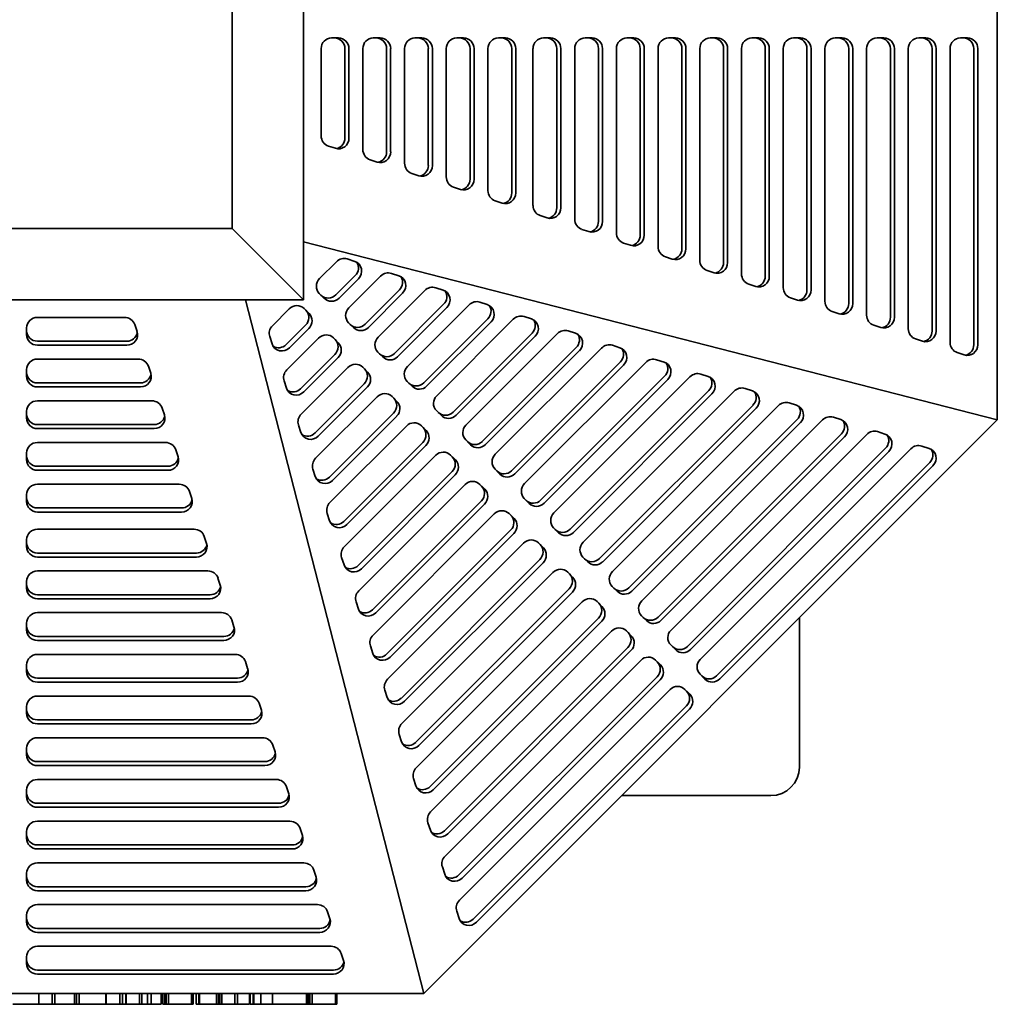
# Model space of a CAD drawing. Header units: millimetres. Extents: x 146 to 694, y 21 to 573.
# Tile 2 of 4: x 420 to 694, y 21 to 297. Entities that reach past the tile are written whole.
import ezdxf

# ---------------------------------------------------------------- set-up
doc = ezdxf.new("R2010")
doc.units = ezdxf.units.MM
doc.header["$LTSCALE"] = 2
doc.layers.add('Krawędzie widoczne(ISO)', color=7, linetype='Continuous', lineweight=35, true_color=0x262659)

msp = doc.modelspace()

# ---------------------------------------------------------------- linework, layer by layer
at = {"layer": 'Krawędzie widoczne(ISO)'}
for p, q in [((694.5, 412.21), (694.5, 184.8)), ((500, 218.51), (500, 378.51)), ((480, 358.51), (480, 238.51)), ((507.87, 291.89), (509.82, 291.89)), ((519.56, 291.89), (521.51, 291.89)), ((531.25, 291.89), (533.2, 291.89)), ((542.94, 291.89), (544.89, 291.89)), ((554.63, 291.89), (556.58, 291.89)), ((567.26, 291.89), (569.21, 291.89)), ((578.95, 291.89), (580.9, 291.89)), ((590.64, 291.89), (592.59, 291.89)), ((602.33, 291.89), (604.28, 291.89)), ((614.02, 291.89), (615.97, 291.89)), ((625.71, 291.89), (627.66, 291.89)), ((637.4, 291.89), (639.35, 291.89)), ((649.09, 291.89), (651.04, 291.89)), ((660.78, 291.89), (662.73, 291.89)), ((672.47, 291.89), (674.42, 291.89)), ((684.16, 291.89), (686.11, 291.89)), ((504.95, 264.45), (504.95, 288.89)), ((511.61, 288.89), (511.61, 263.81)), ((512.74, 288.89), (512.74, 263.81)), ((516.64, 260.61), (516.64, 288.89)), ((523.3, 288.89), (523.3, 259.97)), ((524.43, 288.89), (524.43, 259.97)), ((528.33, 256.77), (528.33, 288.89)), ((534.99, 288.89), (534.99, 256.13)), ((536.12, 288.89), (536.12, 256.13)), ((540.02, 252.93), (540.02, 288.89)), ((546.68, 288.89), (546.68, 252.29)), ((547.81, 288.89), (547.81, 252.29)), ((551.71, 249.09), (551.71, 288.89)), ((558.37, 288.89), (558.37, 248.45)), ((559.5, 288.89), (559.5, 248.45)), ((564.33, 244.94), (564.33, 288.89)), ((571, 288.89), (571, 244.3)), ((572.13, 288.89), (572.13, 244.3)), ((576.03, 241.1), (576.03, 288.89)), ((582.69, 288.89), (582.69, 240.46)), ((583.82, 288.89), (583.82, 240.46)), ((587.72, 237.26), (587.72, 288.89)), ((594.38, 288.89), (594.38, 236.62)), ((595.51, 288.89), (595.51, 236.62)), ((599.41, 233.42), (599.41, 288.89)), ((606.07, 288.89), (606.07, 232.78)), ((607.2, 288.89), (607.2, 232.78)), ((611.1, 229.58), (611.1, 288.89)), ((617.76, 288.89), (617.76, 228.94)), ((618.89, 288.89), (618.89, 228.94)), ((622.79, 225.74), (622.79, 288.89)), ((629.45, 288.89), (629.45, 225.1)), ((630.58, 288.89), (630.58, 225.1)), ((634.48, 221.9), (634.48, 288.89)), ((641.14, 288.89), (641.14, 221.26)), ((642.27, 288.89), (642.27, 221.26)), ((646.17, 218.06), (646.17, 288.89)), ((652.83, 288.89), (652.83, 217.42)), ((653.96, 288.89), (653.96, 217.42)), ((657.86, 214.22), (657.86, 288.89)), ((664.52, 288.89), (664.52, 213.58)), ((665.65, 288.89), (665.65, 213.58)), ((669.55, 210.38), (669.55, 288.89)), ((676.21, 288.89), (676.21, 209.74)), ((677.34, 288.89), (677.34, 209.74)), ((681.24, 206.54), (681.24, 288.89)), ((687.91, 288.89), (687.91, 205.9)), ((689.03, 288.89), (689.03, 205.9)), ((508.93, 260.95), (506.98, 261.59)), ((520.62, 257.11), (518.67, 257.75)), ((532.31, 253.27), (530.36, 253.91)), ((544, 249.43), (542.05, 250.07)), ((555.69, 245.59), (553.74, 246.23)), ((568.32, 241.44), (566.37, 242.08)), ((480, 238.51), (360, 238.51)), ((500, 218.51), (480, 238.51)), ((580.01, 237.6), (578.06, 238.24)), ((500, 234.74), (694.5, 184.8)), ((591.7, 233.76), (589.75, 234.4)), ((504.49, 224.44), (509.23, 229.17)), ((512.28, 229.93), (514.34, 229.26)), ((603.39, 229.92), (601.44, 230.56)), ((615.08, 226.08), (613.13, 226.72)), ((514.51, 225.29), (509.08, 219.86)), ((515.4, 224.39), (509.97, 218.96)), ((512.71, 216.23), (521.62, 225.14)), ((524.67, 225.9), (526.73, 225.22)), ((526.9, 221.25), (517.29, 211.64)), ((520.92, 208.02), (534.01, 221.11)), ((537.06, 221.86), (539.12, 221.19)), ((626.77, 222.24), (624.82, 222.88)), ((340.32, 218.51), (500, 218.51)), ((533.7, 24.01), (483.77, 218.51)), ((505.79, 218.89), (504.43, 220.26)), ((527.79, 220.36), (518.18, 210.75)), ((638.46, 218.4), (636.51, 219.04)), ((491.28, 211.22), (496.01, 215.95)), ((500.18, 216.02), (501.55, 214.65)), ((539.28, 217.22), (525.5, 203.43)), ((540.18, 216.33), (526.39, 202.54)), ((529.13, 199.8), (546.4, 217.07)), ((549.44, 217.83), (551.51, 217.16)), ((425.38, 213.56), (449.82, 213.56)), ((551.67, 213.19), (533.71, 195.22)), ((537.34, 191.59), (558.78, 213.04)), ((561.83, 213.8), (563.9, 213.12)), ((650.15, 214.56), (648.2, 215.2)), ((422.38, 208.69), (422.38, 210.63)), ((452.68, 211.53), (453.32, 209.58)), ((500.59, 211.37), (495.16, 205.94)), ((501.48, 210.48), (496.05, 205.05)), ((514.01, 210.68), (512.64, 212.05)), ((552.57, 212.29), (534.6, 194.33)), ((574.22, 209.76), (576.29, 209.09)), ((661.84, 210.72), (659.89, 211.36)), ((491.19, 206.1), (490.52, 208.17)), ((495.31, 198.83), (504.22, 207.74)), ((508.39, 207.81), (509.76, 206.44)), ((564.06, 209.15), (541.92, 187.01)), ((564.95, 208.26), (542.81, 186.12)), ((545.55, 183.38), (571.17, 209.01)), ((673.53, 206.88), (671.58, 207.52)), ((450.46, 206.89), (425.38, 206.89)), ((450.46, 205.76), (425.38, 205.76)), ((576.45, 205.12), (550.13, 178.8)), ((553.76, 175.17), (583.56, 204.97)), ((586.61, 205.73), (588.67, 205.06)), ((425.38, 201.87), (453.66, 201.87)), ((508.8, 203.16), (499.19, 193.55)), ((509.69, 202.27), (500.09, 192.66)), ((522.22, 202.47), (520.85, 203.84)), ((577.34, 204.23), (551.02, 177.91)), ((599, 201.7), (601.06, 201.02)), ((685.22, 203.04), (683.27, 203.68)), ((422.38, 197), (422.38, 198.94)), ((456.52, 199.84), (457.16, 197.89)), ((499.34, 186.44), (512.43, 199.53)), ((516.61, 199.6), (517.97, 198.23)), ((588.84, 201.09), (558.34, 170.59)), ((589.73, 200.19), (559.23, 169.7)), ((561.97, 166.96), (595.95, 200.94)), ((601.23, 197.05), (566.55, 162.38)), ((602.12, 196.16), (567.45, 161.49)), ((570.18, 158.75), (608.34, 196.91)), ((611.39, 197.66), (613.45, 196.99)), ((454.3, 195.2), (425.38, 195.2)), ((454.3, 194.07), (425.38, 194.07)), ((495.22, 193.72), (494.55, 195.78)), ((517.01, 194.95), (503.23, 181.16)), ((517.91, 194.06), (504.12, 180.27)), ((530.43, 194.26), (529.06, 195.63)), ((623.78, 193.63), (625.84, 192.96)), ((503.38, 174.05), (520.64, 191.32)), ((524.82, 191.39), (526.19, 190.02)), ((613.62, 193.02), (574.76, 154.17)), ((614.51, 192.13), (575.66, 153.28)), ((578.39, 150.54), (620.73, 192.87)), ((425.38, 190.18), (457.5, 190.18)), ((460.36, 188.14), (461, 186.2)), ((626.01, 188.99), (582.98, 145.96)), ((626.9, 188.09), (583.87, 145.07)), ((586.6, 142.33), (633.12, 188.84)), ((636.16, 189.6), (638.23, 188.92)), ((422.38, 185.31), (422.38, 187.25)), ((525.22, 186.74), (507.26, 168.77)), ((526.12, 185.85), (508.15, 167.88)), ((538.64, 186.05), (537.27, 187.42)), ((638.39, 184.95), (591.19, 137.75)), ((648.55, 185.56), (650.62, 184.89)), ((458.14, 183.51), (425.38, 183.51)), ((458.14, 182.38), (425.38, 182.38)), ((499.26, 181.33), (498.58, 183.39)), ((507.41, 161.66), (528.85, 183.11)), ((533.03, 183.18), (534.4, 181.81)), ((694.5, 184.8), (533.7, 24.01)), ((639.29, 184.06), (592.08, 136.85)), ((594.82, 134.12), (645.5, 184.81)), ((650.78, 180.92), (599.4, 129.53)), ((651.67, 180.03), (600.29, 128.64)), ((603.03, 125.91), (657.89, 180.77)), ((660.94, 181.53), (663.01, 180.86)), ((425.38, 178.49), (461.34, 178.49)), ((533.44, 178.53), (511.29, 156.38)), ((534.33, 177.63), (512.19, 155.49)), ((546.85, 177.84), (545.48, 179.21)), ((663.17, 176.89), (607.61, 121.32)), ((611.24, 117.7), (670.28, 176.74)), ((673.33, 177.5), (675.4, 176.82)), ((422.38, 173.61), (422.38, 175.56)), ((464.2, 176.45), (464.84, 174.51)), ((511.44, 149.27), (537.06, 174.9)), ((541.24, 174.97), (542.61, 173.6)), ((664.06, 176), (608.5, 120.43)), ((461.98, 171.82), (425.38, 171.82)), ((675.56, 172.85), (615.82, 113.11)), ((676.45, 171.96), (616.71, 112.22)), ((461.98, 170.69), (425.38, 170.69)), ((503.29, 168.94), (502.62, 171)), ((541.65, 170.32), (515.33, 144)), ((542.54, 169.42), (516.22, 143.1)), ((555.06, 169.63), (553.69, 171)), ((425.38, 166.8), (465.18, 166.8)), ((515.48, 136.89), (545.28, 166.69)), ((549.45, 166.76), (550.82, 165.39)), ((422.38, 161.92), (422.38, 163.87)), ((468.04, 164.76), (468.68, 162.82)), ((465.82, 160.13), (425.38, 160.13)), ((549.86, 162.1), (519.36, 131.61)), ((550.75, 161.21), (520.25, 130.72)), ((563.27, 161.42), (561.9, 162.79)), ((465.82, 159), (425.38, 159)), ((507.32, 156.55), (506.65, 158.61)), ((519.51, 124.5), (553.49, 158.48)), ((557.66, 158.54), (559.03, 157.18)), ((571.48, 153.21), (570.11, 154.58)), ((425.38, 154.17), (469.33, 154.17)), ((472.18, 152.14), (472.82, 150.19)), ((558.07, 153.89), (523.39, 119.22)), ((558.96, 153), (524.29, 118.33)), ((422.38, 149.3), (422.38, 151.25)), ((523.54, 112.11), (561.7, 150.26)), ((565.87, 150.33), (567.24, 148.96)), ((469.97, 147.5), (425.38, 147.5)), ((469.97, 146.38), (425.38, 146.38)), ((579.69, 145), (578.33, 146.36)), ((511.36, 144.16), (510.68, 146.23)), ((566.28, 145.68), (527.43, 106.83)), ((567.17, 144.79), (528.32, 105.94)), ((425.38, 142.48), (473.17, 142.48)), ((527.57, 99.72), (569.91, 142.05)), ((574.08, 142.12), (575.45, 140.75)), ((422.38, 137.61), (422.38, 139.56)), ((476.02, 140.45), (476.66, 138.5)), ((587.9, 136.79), (586.54, 138.15)), ((473.81, 135.81), (425.38, 135.81)), ((574.49, 137.47), (531.46, 94.44)), ((575.38, 136.58), (532.35, 93.55)), ((473.81, 134.69), (425.38, 134.69)), ((515.39, 131.77), (514.72, 133.84)), ((531.61, 87.33), (578.12, 133.84)), ((582.29, 133.91), (583.66, 132.54)), ((425.38, 130.79), (477.01, 130.79)), ((596.12, 128.57), (594.75, 129.94)), ((422.38, 125.92), (422.38, 127.87)), ((479.86, 128.76), (480.5, 126.81)), ((582.7, 129.26), (535.49, 82.05)), ((583.59, 128.37), (536.39, 81.16)), ((639, 87.51), (639, 129.3)), ((535.64, 74.94), (586.33, 125.63)), ((590.5, 125.7), (591.87, 124.33)), ((477.65, 124.12), (425.38, 124.12)), ((477.65, 123), (425.38, 123)), ((519.42, 119.38), (518.75, 121.45)), ((604.33, 120.36), (602.96, 121.73)), ((425.38, 119.1), (480.85, 119.1)), ((590.91, 121.05), (539.53, 69.66)), ((591.8, 120.16), (540.42, 68.77)), ((422.38, 114.23), (422.38, 116.18)), ((483.7, 117.07), (484.34, 115.12)), ((539.67, 62.55), (594.54, 117.42)), ((598.72, 117.49), (600.08, 116.12)), ((612.54, 112.15), (611.17, 113.52)), ((481.49, 112.43), (425.38, 112.43)), ((481.49, 111.31), (425.38, 111.31)), ((599.12, 112.84), (543.56, 57.28)), ((600.02, 111.95), (544.45, 56.38)), ((523.46, 106.99), (522.78, 109.06)), ((543.71, 50.17), (602.75, 109.21)), ((606.93, 109.28), (608.29, 107.91)), ((425.38, 107.41), (484.69, 107.41)), ((487.54, 105.38), (488.18, 103.43)), ((422.38, 102.54), (422.38, 104.49)), ((607.33, 104.63), (547.59, 44.89)), ((608.23, 103.74), (548.49, 44)), ((485.33, 100.74), (425.38, 100.74)), ((485.33, 99.61), (425.38, 99.61)), ((527.49, 94.61), (526.82, 96.67)), ((425.38, 95.72), (488.53, 95.72)), ((422.38, 90.85), (422.38, 92.8)), ((491.38, 93.69), (492.02, 91.74)), ((489.17, 89.05), (425.38, 89.05)), ((489.17, 87.92), (425.38, 87.92)), ((425.38, 84.03), (492.37, 84.03)), ((531.52, 82.22), (530.85, 84.28)), ((422.38, 79.16), (422.38, 81.1)), ((495.22, 82), (495.86, 80.05)), ((493.01, 77.36), (425.38, 77.36)), ((589.2, 79.51), (631, 79.51)), ((493.01, 76.23), (425.38, 76.23)), ((425.38, 72.34), (496.21, 72.34)), ((535.56, 69.83), (534.88, 71.89)), ((422.38, 67.47), (422.38, 69.41)), ((499.06, 70.3), (499.7, 68.36)), ((496.85, 65.67), (425.38, 65.67)), ((496.85, 64.54), (425.38, 64.54)), ((425.38, 60.65), (500.05, 60.65)), ((502.9, 58.61), (503.54, 56.67)), ((539.59, 57.44), (538.92, 59.51)), ((422.38, 55.78), (422.38, 57.72)), ((500.69, 53.98), (425.38, 53.98)), ((500.69, 52.85), (425.38, 52.85)), ((425.38, 48.96), (503.89, 48.96)), ((506.74, 46.92), (507.38, 44.98)), ((543.62, 45.05), (542.95, 47.12)), ((422.38, 44.08), (422.38, 46.03)), ((504.53, 42.29), (425.38, 42.29)), ((504.53, 41.16), (425.38, 41.16)), ((425.38, 37.27), (507.73, 37.27)), ((422.38, 32.39), (422.38, 34.34)), ((510.58, 35.23), (511.22, 33.28)), ((508.37, 30.6), (425.38, 30.6)), ((508.37, 29.47), (425.38, 29.47)), ((533.7, 24.01), (306.3, 24.01)), ((425.82, 21.01), (425.82, 24.01)), ((429.55, 21.01), (429.55, 24.01)), ((430.25, 21.01), (430.25, 24.01)), ((435.79, 21.01), (435.79, 24.01)), ((435.81, 21.01), (435.81, 24.01)), ((436.36, 21.01), (436.36, 24.01)), ((437.12, 21.01), (437.12, 24.01)), ((444.62, 21.01), (444.62, 24.01)), ((444.72, 21.01), (444.72, 24.01)), ((448.52, 21.01), (448.52, 24.01)), ((449.21, 21.01), (449.21, 24.01)), ((450.16, 21.01), (450.16, 24.01)), ((450.26, 21.01), (450.26, 24.01)), ((454, 21.01), (454, 24.01)), ((454.66, 21.01), (454.66, 24.01)), ((456.24, 21.01), (456.24, 24.01)), ((457.28, 21.01), (457.28, 24.01)), ((460.09, 21.01), (460.09, 24.01)), ((460.59, 21.01), (460.59, 24.01)), ((461.13, 21.01), (461.13, 24.01)), ((461.49, 21.01), (461.49, 24.01)), ((462.15, 21.01), (462.15, 24.01)), ((468.63, 21.01), (468.63, 24.01)), ((469.03, 21.01), (469.03, 24.01)), ((469.86, 21.01), (469.86, 24.01)), ((470.63, 21.01), (470.63, 24.01)), ((470.84, 21.01), (470.84, 24.01)), ((475.58, 21.01), (475.58, 24.01)), ((476.18, 21.01), (476.18, 24.01)), ((476.47, 21.01), (476.47, 24.01)), ((476.99, 21.01), (476.99, 24.01)), ((477.09, 21.01), (477.09, 24.01)), ((480.79, 21.01), (480.79, 24.01)), ((481.52, 21.01), (481.52, 24.01)), ((484.84, 21.01), (484.84, 24.01)), ((485, 21.01), (485, 24.01)), ((485.88, 21.01), (485.88, 24.01)), ((486.03, 21.01), (486.03, 24.01)), ((488.05, 21.01), (488.05, 24.01)), ((491.3, 21.01), (491.3, 24.01)), ((491.35, 21.01), (491.35, 24.01)), ((500.82, 21.01), (500.82, 24.01)), ((500.9, 21.01), (500.9, 24.01)), ((501.44, 21.01), (501.44, 24.01)), ((501.79, 21.01), (501.79, 24.01)), ((502.45, 21.01), (502.45, 24.01)), ((508.94, 21.01), (508.94, 24.01)), ((509.34, 21.01), (509.34, 24.01)), ((425.82, 21.01), (418.48, 21.01)), ((429.55, 21.01), (425.82, 21.01)), ((430.25, 21.01), (429.55, 21.01)), ((431.01, 21.01), (430.25, 21.01)), ((434.3, 21.01), (431.01, 21.01)), ((435.79, 21.01), (434.3, 21.01)), ((435.81, 21.01), (435.79, 21.01)), ((436.36, 21.01), (435.81, 21.01)), ((437.12, 21.01), (436.36, 21.01)), ((443.14, 21.01), (437.12, 21.01)), ((444.62, 21.01), (443.14, 21.01)), ((444.72, 21.01), (444.62, 21.01)), ((448.52, 21.01), (444.72, 21.01)), ((449.21, 21.01), (448.52, 21.01)), ((449.44, 21.01), (449.21, 21.01)), ((450.16, 21.01), (449.44, 21.01)), ((450.26, 21.01), (450.16, 21.01)), ((454, 21.01), (450.26, 21.01)), ((454.66, 21.01), (454, 21.01)), ((456.24, 21.01), (454.66, 21.01)), ((457.28, 21.01), (456.24, 21.01)), ((460.09, 21.01), (457.28, 21.01)), ((461.13, 21.01), (460.59, 21.01)), ((461.49, 21.01), (461.13, 21.01)), ((462.15, 21.01), (461.49, 21.01)), ((465.46, 21.01), (462.15, 21.01)), ((467.13, 21.01), (465.46, 21.01)), ((467.93, 21.01), (467.13, 21.01)), ((468.63, 21.01), (467.93, 21.01)), ((469.03, 21.01), (468.63, 21.01)), ((470.16, 21.01), (469.86, 21.01)), ((470.63, 21.01), (470.16, 21.01)), ((470.84, 21.01), (470.63, 21.01)), ((475.58, 21.01), (470.84, 21.01)), ((476.18, 21.01), (475.58, 21.01)), ((476.47, 21.01), (476.18, 21.01)), ((476.99, 21.01), (476.47, 21.01)), ((477.09, 21.01), (476.99, 21.01)), ((480.79, 21.01), (477.09, 21.01)), ((481.52, 21.01), (480.79, 21.01)), ((482.58, 21.01), (481.52, 21.01)), ((483.83, 21.01), (482.58, 21.01)), ((484.84, 21.01), (483.83, 21.01)), ((485.21, 21.01), (485, 21.01)), ((485.88, 21.01), (485.21, 21.01)), ((486.03, 21.01), (485.88, 21.01)), ((488.05, 21.01), (486.03, 21.01)), ((489.67, 21.01), (488.05, 21.01)), ((491.3, 21.01), (489.67, 21.01)), ((498.94, 21.01), (491.35, 21.01)), ((500.82, 21.01), (498.94, 21.01)), ((501.44, 21.01), (500.9, 21.01)), ((501.79, 21.01), (501.44, 21.01)), ((502.45, 21.01), (501.79, 21.01)), ((505.76, 21.01), (502.45, 21.01)), ((507.44, 21.01), (505.76, 21.01)), ((508.24, 21.01), (507.44, 21.01)), ((508.94, 21.01), (508.24, 21.01)), ((509.34, 21.01), (508.94, 21.01))]:
    msp.add_line(p, q, dxfattribs=at)
msp.add_arc((631, 87.51), 8, 270, 0, dxfattribs=at)
for centre, major_axis, ratio, start_param, end_param in [((507.87, 288.89), (0, 3), 0.974208, 6.283185, 7.853981), ((508.69, 288.89), (0, 3), 0.974208, 4.712388, 6.283185), ((509.82, 288.89), (0, 3), 0.974208, 4.712388, 6.283185), ((519.56, 288.89), (0, 3), 0.974208, 6.283185, 7.853981), ((520.38, 288.89), (0, 3), 0.974208, 4.712388, 6.283185), ((521.51, 288.89), (0, 3), 0.974208, 4.712388, 6.283185), ((531.25, 288.89), (0, 3), 0.974208, 6.283185, 7.853981), ((532.07, 288.89), (0, 3), 0.974208, 4.712388, 6.283185), ((533.2, 288.89), (0, 3), 0.974208, 4.712388, 6.283185), ((542.94, 288.89), (0, 3), 0.974208, 6.283185, 7.853981), ((543.76, 288.89), (0, 3), 0.974208, 4.712388, 6.283185), ((544.89, 288.89), (0, 3), 0.974208, 4.712388, 6.283185), ((554.63, 288.89), (0, 3), 0.974208, 6.283185, 7.853981), ((555.45, 288.89), (0, 3), 0.974208, 4.712388, 6.283185), ((556.58, 288.89), (0, 3), 0.974208, 4.712388, 6.283185), ((567.26, 288.89), (0, 3), 0.974208, 6.283185, 7.853981), ((568.08, 288.89), (0, 3), 0.974208, 4.712388, 6.283185), ((569.21, 288.89), (0, 3), 0.974208, 4.712388, 6.283185), ((578.95, 288.89), (0, 3), 0.974208, 6.283185, 7.853981), ((579.77, 288.89), (0, 3), 0.974208, 4.712388, 6.283185), ((580.9, 288.89), (0, 3), 0.974208, 4.712388, 6.283185), ((590.64, 288.89), (0, 3), 0.974208, 6.283185, 7.853981), ((591.46, 288.89), (0, 3), 0.974208, 4.712388, 6.283185), ((592.59, 288.89), (0, 3), 0.974208, 4.712388, 6.283185), ((602.33, 288.89), (0, 3), 0.974208, 6.283185, 7.853981), ((603.15, 288.89), (0, 3), 0.974208, 4.712388, 6.283185), ((604.28, 288.89), (0, 3), 0.974208, 4.712388, 6.283185), ((614.02, 288.89), (0, 3), 0.974208, 6.283185, 7.853981), ((614.84, 288.89), (0, 3), 0.974208, 4.712388, 6.283185), ((615.97, 288.89), (0, 3), 0.974208, 4.712388, 6.283185), ((625.71, 288.89), (0, 3), 0.974208, 6.283185, 7.853981), ((626.53, 288.89), (0, 3), 0.974208, 4.712388, 6.283185), ((627.66, 288.89), (0, 3), 0.974208, 4.712388, 6.283185), ((637.4, 288.89), (0, 3), 0.974208, 6.283185, 7.853981), ((638.22, 288.89), (0, 3), 0.974208, 4.712388, 6.283185), ((639.35, 288.89), (0, 3), 0.974208, 4.712388, 6.283185), ((649.09, 288.89), (0, 3), 0.974208, 6.283185, 7.853981), ((649.91, 288.89), (0, 3), 0.974208, 4.712388, 6.283185), ((651.04, 288.89), (0, 3), 0.974208, 4.712388, 6.283185), ((660.78, 288.89), (0, 3), 0.974208, 6.283185, 7.853981), ((661.6, 288.89), (0, 3), 0.974208, 4.712388, 6.283185), ((662.73, 288.89), (0, 3), 0.974208, 4.712388, 6.283185), ((672.47, 288.89), (0, 3), 0.974208, 6.283185, 7.853981), ((673.29, 288.89), (0, 3), 0.974208, 4.712388, 6.283185), ((674.42, 288.89), (0, 3), 0.974208, 4.712388, 6.283185), ((684.16, 288.89), (0, 3), 0.974208, 6.283185, 7.853981), ((684.98, 288.89), (0, 3), 0.974208, 4.712388, 6.283185), ((686.11, 288.89), (0, 3), 0.974208, 4.712388, 6.283185), ((507.87, 264.45), (0, -3), 0.974208, 4.712388, 5.973484), ((509.82, 263.81), (0, -3), 0.974208, 5.973484, 7.853981), ((508.69, 263.81), (0, -3), 0.974208, 0.194241, 1.570796), ((519.56, 260.61), (0, -3), 0.974208, 4.712388, 5.973484), ((521.51, 259.97), (0, -3), 0.974208, 5.973484, 7.853981), ((520.38, 259.97), (0, -3), 0.974208, 0.194241, 1.570796), ((531.25, 256.77), (0, -3), 0.974208, 4.712388, 5.973484), ((533.2, 256.13), (0, -3), 0.974208, 5.973484, 7.853981), ((532.07, 256.13), (0, -3), 0.974208, 0.194241, 1.570796), ((542.94, 252.93), (0, -3), 0.974208, 4.712388, 5.973484), ((544.89, 252.29), (0, -3), 0.974208, 5.973484, 7.853981), ((543.76, 252.29), (0, -3), 0.974208, 0.194241, 1.570796), ((554.63, 249.09), (0, -3), 0.974208, 4.712388, 5.973484), ((556.58, 248.45), (0, -3), 0.974208, 5.973484, 7.853981), ((555.45, 248.45), (0, -3), 0.974208, 0.194241, 1.570796), ((567.26, 244.94), (0, -3), 0.974208, 4.712388, 5.973484), ((569.21, 244.3), (0, -3), 0.974208, 5.973484, 7.853981), ((568.08, 244.3), (0, -3), 0.974208, 0.194241, 1.570796), ((578.95, 241.1), (0, -3), 0.974208, 4.712388, 5.973484), ((580.9, 240.46), (0, -3), 0.974208, 5.973484, 7.853981), ((579.77, 240.46), (0, -3), 0.974208, 0.194241, 1.570796), ((590.64, 237.26), (0, -3), 0.974208, 4.712388, 5.973484), ((592.59, 236.62), (0, -3), 0.974208, 5.973484, 7.853981), ((591.46, 236.62), (0, -3), 0.974208, 0.194241, 1.570796), ((602.33, 233.42), (0, -3), 0.974208, 4.712388, 5.973484), ((604.28, 232.78), (0, -3), 0.974208, 5.973484, 7.853981), ((603.15, 232.78), (0, -3), 0.974208, 0.194241, 1.570796), ((511.28, 227.12), (2.12, 2.12), 0.967669, 0.457508, 1.570798), ((513.35, 226.45), (2.12, 2.12), 0.967669, 4.712391, 6.740694), ((614.02, 229.58), (0, -3), 0.974208, 4.712388, 5.973484), ((512.45, 227.34), (2.12, 2.12), 0.967669, 4.712391, 6.06423), ((615.97, 228.94), (0, -3), 0.974208, 5.973484, 7.853981), ((614.84, 228.94), (0, -3), 0.974208, 0.194241, 1.570796), ((506.55, 222.38), (-2.12, -2.12), 0.967669, 4.712391, 6.283187), ((523.67, 223.09), (2.12, 2.12), 0.967669, 0.457508, 1.570798), ((525.74, 222.41), (2.12, 2.12), 0.967669, 4.712391, 6.740694), ((524.84, 223.31), (2.12, 2.12), 0.967669, 4.712391, 6.06423), ((625.71, 225.74), (0, -3), 0.974208, 4.712388, 5.973484), ((627.66, 225.1), (0, -3), 0.974208, 5.973484, 7.853981), ((626.53, 225.1), (0, -3), 0.974208, 0.194241, 1.570796), ((536.06, 219.05), (2.12, 2.12), 0.967669, 0.457508, 1.570798), ((538.12, 218.38), (2.12, 2.12), 0.967669, 4.712391, 6.740694), ((537.23, 219.27), (2.12, 2.12), 0.967669, 4.712391, 6.06423), ((637.4, 221.9), (0, -3), 0.974208, 4.712388, 5.973484), ((639.35, 221.26), (0, -3), 0.974208, 5.973484, 7.853981), ((638.22, 221.26), (0, -3), 0.974208, 0.194241, 1.570796), ((507.02, 221.91), (-2.12, -2.12), 0.967669, 0.000002, 1.570798), ((507.92, 221.02), (-2.12, -2.12), 0.967669, 0.000002, 1.570798), ((548.45, 215.02), (2.12, 2.12), 0.967669, 0.457508, 1.570798), ((649.09, 218.06), (0, -3), 0.974208, 4.712388, 5.973484), ((498.06, 213.9), (2.12, 2.12), 0.967669, 0.000002, 1.570798), ((498.54, 213.42), (2.12, 2.12), 0.967669, 4.712391, 6.283187), ((514.76, 214.17), (-2.12, -2.12), 0.967669, 4.712391, 6.283187), ((550.51, 214.35), (2.12, 2.12), 0.967669, 4.712391, 6.740694), ((549.62, 215.24), (2.12, 2.12), 0.967669, 4.712391, 6.06423), ((651.04, 217.42), (0, -3), 0.974208, 5.973484, 7.853981), ((649.91, 217.42), (0, -3), 0.974208, 0.194241, 1.570796), ((425.38, 210.63), (-3, 0), 0.974208, 4.712388, 6.283185), ((449.82, 210.63), (3, 0), 0.974208, 0.309701, 1.570796), ((499.43, 212.53), (2.12, 2.12), 0.967669, 4.712391, 6.283187), ((560.84, 210.99), (2.12, 2.12), 0.967669, 0.457508, 1.570798), ((562.9, 210.31), (2.12, 2.12), 0.967669, 4.712391, 6.740694), ((562.01, 211.21), (2.12, 2.12), 0.967669, 4.712391, 6.06423), ((660.78, 214.22), (0, -3), 0.974208, 4.712388, 5.973484), ((662.73, 213.58), (0, -3), 0.974208, 5.973484, 7.853981), ((661.6, 213.58), (0, -3), 0.974208, 0.194241, 1.570796), ((425.38, 209.81), (-3, 0), 0.974208, 6.283185, 7.853981), ((493.33, 209.17), (2.12, 2.12), 0.967669, 1.570798, 2.684087), ((515.24, 213.7), (-2.12, -2.12), 0.967669, 0.000002, 1.570798), ((516.13, 212.81), (-2.12, -2.12), 0.967669, 0.000002, 1.570798), ((573.23, 206.95), (2.12, 2.12), 0.967669, 0.457508, 1.570798), ((672.47, 210.38), (0, -3), 0.974208, 4.712388, 5.973484), ((425.38, 208.69), (-3, 0), 0.974208, 6.283185, 7.853981), ((450.46, 208.69), (3, 0), 0.974208, 4.712388, 6.592886), ((450.46, 209.81), (3, 0), 0.974208, 4.712388, 6.088945), ((506.27, 205.69), (2.12, 2.12), 0.967669, 0.000002, 1.570798), ((506.75, 205.21), (2.12, 2.12), 0.967669, 4.712391, 6.283187), ((522.97, 205.96), (-2.12, -2.12), 0.967669, 4.712391, 6.283187), ((575.29, 206.28), (2.12, 2.12), 0.967669, 4.712391, 6.740694), ((574.4, 207.17), (2.12, 2.12), 0.967669, 4.712391, 6.06423), ((674.42, 209.74), (0, -3), 0.974208, 5.973484, 7.853981), ((673.29, 209.74), (0, -3), 0.974208, 0.194241, 1.570796), ((494, 207.1), (-2.12, -2.12), 0.967669, 5.82568, 7.853983), ((493.11, 207.99), (-2.12, -2.12), 0.967669, 0.218955, 1.570798), ((507.64, 204.32), (2.12, 2.12), 0.967669, 4.712391, 6.283187), ((585.61, 202.92), (2.12, 2.12), 0.967669, 0.457508, 1.570798), ((587.68, 202.25), (2.12, 2.12), 0.967669, 4.712391, 6.740694), ((586.79, 203.14), (2.12, 2.12), 0.967669, 4.712391, 6.06423), ((684.16, 206.54), (0, -3), 0.974208, 4.712388, 5.973484), ((686.11, 205.9), (0, -3), 0.974208, 5.973484, 7.853981), ((684.98, 205.9), (0, -3), 0.974208, 0.194241, 1.570796), ((425.38, 198.94), (-3, 0), 0.974208, 4.712388, 6.283185), ((453.66, 198.94), (3, 0), 0.974208, 0.309701, 1.570796), ((523.45, 205.49), (-2.12, -2.12), 0.967669, 0.000002, 1.570798), ((524.34, 204.59), (-2.12, -2.12), 0.967669, 0.000002, 1.570798), ((598, 198.89), (2.12, 2.12), 0.967669, 0.457508, 1.570798), ((497.36, 196.78), (2.12, 2.12), 0.967669, 1.570798, 2.684087), ((514.48, 197.48), (2.12, 2.12), 0.967669, 0.000002, 1.570798), ((514.96, 197), (2.12, 2.12), 0.967669, 4.712391, 6.283187), ((531.18, 197.75), (-2.12, -2.12), 0.967669, 4.712391, 6.283187), ((600.07, 198.21), (2.12, 2.12), 0.967669, 4.712391, 6.740694), ((599.18, 199.11), (2.12, 2.12), 0.967669, 4.712391, 6.06423), ((425.38, 198.12), (-3, 0), 0.974208, 6.283185, 7.853981), ((425.38, 197), (-3, 0), 0.974208, 6.283185, 7.853981), ((454.3, 197), (3, 0), 0.974208, 4.712388, 6.592886), ((454.3, 198.12), (3, 0), 0.974208, 4.712388, 6.088945), ((515.85, 196.11), (2.12, 2.12), 0.967669, 4.712391, 6.283187), ((610.39, 194.85), (2.12, 2.12), 0.967669, 0.457508, 1.570798), ((612.46, 194.18), (2.12, 2.12), 0.967669, 4.712391, 6.740694), ((611.56, 195.07), (2.12, 2.12), 0.967669, 4.712391, 6.06423), ((498.03, 194.71), (-2.12, -2.12), 0.967669, 5.82568, 7.853983), ((497.14, 195.6), (-2.12, -2.12), 0.967669, 0.218955, 1.570798), ((531.66, 197.28), (-2.12, -2.12), 0.967669, 0.000002, 1.570798), ((532.55, 196.38), (-2.12, -2.12), 0.967669, 0.000002, 1.570798), ((622.78, 190.82), (2.12, 2.12), 0.967669, 0.457508, 1.570798), ((522.7, 189.27), (2.12, 2.12), 0.967669, 0.000002, 1.570798), ((523.17, 188.79), (2.12, 2.12), 0.967669, 4.712391, 6.283187), ((539.39, 189.54), (-2.12, -2.12), 0.967669, 4.712391, 6.283187), ((624.84, 190.15), (2.12, 2.12), 0.967669, 4.712391, 6.740694), ((623.95, 191.04), (2.12, 2.12), 0.967669, 4.712391, 6.06423), ((425.38, 187.25), (-3, 0), 0.974208, 4.712388, 6.283185), ((457.5, 187.25), (3, 0), 0.974208, 0.309701, 1.570796), ((524.06, 187.9), (2.12, 2.12), 0.967669, 4.712391, 6.283187), ((635.17, 186.79), (2.12, 2.12), 0.967669, 0.457508, 1.570798), ((637.23, 186.11), (2.12, 2.12), 0.967669, 4.712391, 6.740694), ((636.34, 187.01), (2.12, 2.12), 0.967669, 4.712391, 6.06423), ((425.38, 186.43), (-3, 0), 0.974208, 6.283185, 7.853981), ((425.38, 185.31), (-3, 0), 0.974208, 6.283185, 7.853981), ((458.14, 185.31), (3, 0), 0.974208, 4.712388, 6.592886), ((458.14, 186.43), (3, 0), 0.974208, 4.712388, 6.088945), ((501.39, 184.39), (2.12, 2.12), 0.967669, 1.570798, 2.684087), ((539.87, 189.06), (-2.12, -2.12), 0.967669, 0.000002, 1.570798), ((540.76, 188.17), (-2.12, -2.12), 0.967669, 0.000002, 1.570798), ((647.56, 182.75), (2.12, 2.12), 0.967669, 0.457508, 1.570798), ((530.91, 181.06), (2.12, 2.12), 0.967669, 0.000002, 1.570798), ((531.38, 180.58), (2.12, 2.12), 0.967669, 4.712391, 6.283187), ((547.6, 181.33), (-2.12, -2.12), 0.967669, 4.712391, 6.283187), ((649.62, 182.08), (2.12, 2.12), 0.967669, 4.712391, 6.740694), ((648.73, 182.97), (2.12, 2.12), 0.967669, 4.712391, 6.06423), ((502.07, 182.32), (-2.12, -2.12), 0.967669, 5.82568, 7.853983), ((501.18, 183.21), (-2.12, -2.12), 0.967669, 0.218955, 1.570798), ((532.27, 179.69), (2.12, 2.12), 0.967669, 4.712391, 6.283187), ((659.95, 178.72), (2.12, 2.12), 0.967669, 0.457508, 1.570798), ((662.01, 178.05), (2.12, 2.12), 0.967669, 4.712391, 6.740694), ((661.12, 178.94), (2.12, 2.12), 0.967669, 4.712391, 6.06423), ((425.38, 175.56), (-3, 0), 0.974208, 4.712388, 6.283185), ((461.34, 175.56), (3, 0), 0.974208, 0.309701, 1.570796), ((548.08, 180.85), (-2.12, -2.12), 0.967669, 0.000002, 1.570798), ((548.97, 179.96), (-2.12, -2.12), 0.967669, 0.000002, 1.570798), ((672.33, 174.69), (2.12, 2.12), 0.967669, 0.457508, 1.570798), ((674.4, 174.01), (2.12, 2.12), 0.967669, 4.712391, 6.740694), ((425.38, 174.74), (-3, 0), 0.974208, 6.283185, 7.853981), ((461.98, 173.61), (3, 0), 0.974208, 4.712388, 6.592886), ((461.98, 174.74), (3, 0), 0.974208, 4.712388, 6.088945), ((505.43, 172), (2.12, 2.12), 0.967669, 1.570798, 2.684087), ((539.12, 172.84), (2.12, 2.12), 0.967669, 0.000002, 1.570798), ((539.59, 172.37), (2.12, 2.12), 0.967669, 4.712391, 6.283187), ((555.81, 173.12), (-2.12, -2.12), 0.967669, 4.712391, 6.283187), ((673.51, 174.91), (2.12, 2.12), 0.967669, 4.712391, 6.06423), ((425.38, 173.61), (-3, 0), 0.974208, 6.283185, 7.853981), ((540.49, 171.48), (2.12, 2.12), 0.967669, 4.712391, 6.283187), ((506.1, 169.93), (-2.12, -2.12), 0.967669, 5.82568, 7.853983), ((505.21, 170.83), (-2.12, -2.12), 0.967669, 0.218955, 1.570798), ((556.29, 172.64), (-2.12, -2.12), 0.967669, 0.000002, 1.570798), ((557.18, 171.75), (-2.12, -2.12), 0.967669, 0.000002, 1.570798), ((425.38, 163.87), (-3, 0), 0.974208, 4.712388, 6.283185), ((465.18, 163.87), (3, 0), 0.974208, 0.309701, 1.570796), ((547.33, 164.63), (2.12, 2.12), 0.967669, 0.000002, 1.570798), ((547.8, 164.16), (2.12, 2.12), 0.967669, 4.712391, 6.283187), ((564.02, 164.91), (-2.12, -2.12), 0.967669, 4.712391, 6.283187), ((425.38, 163.05), (-3, 0), 0.974208, 6.283185, 7.853981), ((548.7, 163.27), (2.12, 2.12), 0.967669, 4.712391, 6.283187), ((425.38, 161.92), (-3, 0), 0.974208, 6.283185, 7.853981), ((465.82, 161.92), (3, 0), 0.974208, 4.712388, 6.592886), ((465.82, 163.05), (3, 0), 0.974208, 4.712388, 6.088945), ((509.46, 159.61), (2.12, 2.12), 0.967669, 1.570798, 2.684087), ((564.5, 164.43), (-2.12, -2.12), 0.967669, 0.000002, 1.570798), ((565.39, 163.54), (-2.12, -2.12), 0.967669, 0.000002, 1.570798), ((555.54, 156.42), (2.12, 2.12), 0.967669, 0.000002, 1.570798), ((556.02, 155.95), (2.12, 2.12), 0.967669, 4.712391, 6.283187), ((572.24, 156.7), (-2.12, -2.12), 0.967669, 4.712391, 6.283187), ((510.13, 157.55), (-2.12, -2.12), 0.967669, 5.82568, 7.853983), ((509.24, 158.44), (-2.12, -2.12), 0.967669, 0.218955, 1.570798), ((556.91, 155.05), (2.12, 2.12), 0.967669, 4.712391, 6.283187), ((425.38, 151.25), (-3, 0), 0.974208, 4.712388, 6.283185), ((469.33, 151.25), (3, 0), 0.974208, 0.309701, 1.570796), ((572.71, 156.22), (-2.12, -2.12), 0.967669, 0.000002, 1.570798), ((573.6, 155.33), (-2.12, -2.12), 0.967669, 0.000002, 1.570798), ((425.38, 150.43), (-3, 0), 0.974208, 6.283185, 7.853981), ((425.38, 149.3), (-3, 0), 0.974208, 6.283185, 7.853981), ((469.97, 149.3), (3, 0), 0.974208, 4.712388, 6.592886), ((469.97, 150.43), (3, 0), 0.974208, 4.712388, 6.088945), ((513.49, 147.22), (2.12, 2.12), 0.967669, 1.570798, 2.684087), ((563.75, 148.21), (2.12, 2.12), 0.967669, 0.000002, 1.570798), ((564.23, 147.74), (2.12, 2.12), 0.967669, 4.712391, 6.283187), ((580.45, 148.49), (-2.12, -2.12), 0.967669, 4.712391, 6.283187), ((565.12, 146.84), (2.12, 2.12), 0.967669, 4.712391, 6.283187), ((514.17, 145.16), (-2.12, -2.12), 0.967669, 5.82568, 7.853983), ((513.28, 146.05), (-2.12, -2.12), 0.967669, 0.218955, 1.570798), ((580.92, 148.01), (-2.12, -2.12), 0.967669, 0.000002, 1.570798), ((581.81, 147.12), (-2.12, -2.12), 0.967669, 0.000002, 1.570798), ((425.38, 139.56), (-3, 0), 0.974208, 4.712388, 6.283185), ((473.17, 139.56), (3, 0), 0.974208, 0.309701, 1.570796), ((571.96, 140), (2.12, 2.12), 0.967669, 0.000002, 1.570798), ((572.44, 139.52), (2.12, 2.12), 0.967669, 4.712391, 6.283187), ((588.66, 140.28), (-2.12, -2.12), 0.967669, 4.712391, 6.283187), ((425.38, 138.74), (-3, 0), 0.974208, 6.283185, 7.853981), ((473.81, 137.61), (3, 0), 0.974208, 4.712388, 6.592886), ((473.81, 138.74), (3, 0), 0.974208, 4.712388, 6.088945), ((573.33, 138.63), (2.12, 2.12), 0.967669, 4.712391, 6.283187), ((425.38, 137.61), (-3, 0), 0.974208, 6.283185, 7.853981), ((517.53, 134.83), (2.12, 2.12), 0.967669, 1.570798, 2.684087), ((589.13, 139.8), (-2.12, -2.12), 0.967669, 0.000002, 1.570798), ((590.03, 138.91), (-2.12, -2.12), 0.967669, 0.000002, 1.570798), ((580.17, 131.79), (2.12, 2.12), 0.967669, 0.000002, 1.570798), ((580.65, 131.31), (2.12, 2.12), 0.967669, 4.712391, 6.283187), ((581.54, 130.42), (2.12, 2.12), 0.967669, 4.712391, 6.283187), ((596.87, 132.06), (-2.12, -2.12), 0.967669, 4.712391, 6.283187), ((425.38, 127.87), (-3, 0), 0.974208, 4.712388, 6.283185), ((477.01, 127.87), (3, 0), 0.974208, 0.309701, 1.570796), ((518.2, 132.77), (-2.12, -2.12), 0.967669, 5.82568, 7.853983), ((517.31, 133.66), (-2.12, -2.12), 0.967669, 0.218955, 1.570798), ((425.38, 127.05), (-3, 0), 0.974208, 6.283185, 7.853981), ((597.34, 131.59), (-2.12, -2.12), 0.967669, 0.000002, 1.570798), ((598.24, 130.7), (-2.12, -2.12), 0.967669, 0.000002, 1.570798), ((425.38, 125.92), (-3, 0), 0.974208, 6.283185, 7.853981), ((477.65, 125.92), (3, 0), 0.974208, 4.712388, 6.592886), ((477.65, 127.05), (3, 0), 0.974208, 4.712388, 6.088945), ((521.56, 122.44), (2.12, 2.12), 0.967669, 1.570798, 2.684087), ((588.38, 123.58), (2.12, 2.12), 0.967669, 0.000002, 1.570798), ((588.86, 123.1), (2.12, 2.12), 0.967669, 4.712391, 6.283187), ((589.75, 122.21), (2.12, 2.12), 0.967669, 4.712391, 6.283187), ((605.08, 123.85), (-2.12, -2.12), 0.967669, 4.712391, 6.283187), ((425.38, 116.18), (-3, 0), 0.974208, 4.712388, 6.283185), ((480.85, 116.18), (3, 0), 0.974208, 0.309701, 1.570796), ((522.23, 120.38), (-2.12, -2.12), 0.967669, 5.82568, 7.853983), ((521.34, 121.27), (-2.12, -2.12), 0.967669, 0.218955, 1.570798), ((605.56, 123.38), (-2.12, -2.12), 0.967669, 0.000002, 1.570798), ((606.45, 122.49), (-2.12, -2.12), 0.967669, 0.000002, 1.570798), ((596.59, 115.37), (2.12, 2.12), 0.967669, 0.000002, 1.570798), ((597.07, 114.89), (2.12, 2.12), 0.967669, 4.712391, 6.283187), ((597.96, 114), (2.12, 2.12), 0.967669, 4.712391, 6.283187), ((613.29, 115.64), (-2.12, -2.12), 0.967669, 4.712391, 6.283187), ((425.38, 115.36), (-3, 0), 0.974208, 6.283185, 7.853981), ((425.38, 114.23), (-3, 0), 0.974208, 6.283185, 7.853981), ((481.49, 114.23), (3, 0), 0.974208, 4.712388, 6.592886), ((481.49, 115.36), (3, 0), 0.974208, 4.712388, 6.088945), ((525.59, 110.06), (2.12, 2.12), 0.967669, 1.570798, 2.684087), ((604.8, 107.16), (2.12, 2.12), 0.967669, 0.000002, 1.570798), ((613.77, 115.17), (-2.12, -2.12), 0.967669, 0.000002, 1.570798), ((614.66, 114.27), (-2.12, -2.12), 0.967669, 0.000002, 1.570798), ((605.28, 106.68), (2.12, 2.12), 0.967669, 4.712391, 6.283187), ((606.17, 105.79), (2.12, 2.12), 0.967669, 4.712391, 6.283187), ((425.38, 104.49), (-3, 0), 0.974208, 4.712388, 6.283185), ((484.69, 104.49), (3, 0), 0.974208, 0.309701, 1.570796), ((526.27, 107.99), (-2.12, -2.12), 0.967669, 5.82568, 7.853983), ((525.37, 108.88), (-2.12, -2.12), 0.967669, 0.218955, 1.570798), ((425.38, 103.67), (-3, 0), 0.974208, 6.283185, 7.853981), ((425.38, 102.54), (-3, 0), 0.974208, 6.283185, 7.853981), ((485.33, 102.54), (3, 0), 0.974208, 4.712388, 6.592886), ((485.33, 103.67), (3, 0), 0.974208, 4.712388, 6.088945), ((529.63, 97.67), (2.12, 2.12), 0.967669, 1.570798, 2.684087), ((425.38, 92.8), (-3, 0), 0.974208, 4.712388, 6.283185), ((488.53, 92.8), (3, 0), 0.974208, 0.309701, 1.570796), ((530.3, 95.6), (-2.12, -2.12), 0.967669, 5.82568, 7.853983), ((529.41, 96.49), (-2.12, -2.12), 0.967669, 0.218955, 1.570798), ((425.38, 91.97), (-3, 0), 0.974208, 6.283185, 7.853981), ((489.17, 90.85), (3, 0), 0.974208, 4.712388, 6.592886), ((489.17, 91.97), (3, 0), 0.974208, 4.712388, 6.088945), ((425.38, 90.85), (-3, 0), 0.974208, 6.283185, 7.853981), ((533.66, 85.28), (2.12, 2.12), 0.967669, 1.570798, 2.684087), ((425.38, 81.1), (-3, 0), 0.974208, 4.712388, 6.283185), ((492.37, 81.1), (3, 0), 0.974208, 0.309701, 1.570796), ((425.38, 80.28), (-3, 0), 0.974208, 6.283185, 7.853981), ((493.01, 79.16), (3, 0), 0.974208, 4.712388, 6.592886), ((534.33, 83.21), (-2.12, -2.12), 0.967669, 5.82568, 7.853983), ((533.44, 84.11), (-2.12, -2.12), 0.967669, 0.218955, 1.570798), ((425.38, 79.16), (-3, 0), 0.974208, 6.283185, 7.853981), ((493.01, 80.28), (3, 0), 0.974208, 4.712388, 6.088945), ((537.69, 72.89), (2.12, 2.12), 0.967669, 1.570798, 2.684087), ((425.38, 69.41), (-3, 0), 0.974208, 4.712388, 6.283185), ((496.21, 69.41), (3, 0), 0.974208, 0.309701, 1.570796), ((538.37, 70.83), (-2.12, -2.12), 0.967669, 5.82568, 7.853983), ((537.47, 71.72), (-2.12, -2.12), 0.967669, 0.218955, 1.570798), ((425.38, 68.59), (-3, 0), 0.974208, 6.283185, 7.853981), ((425.38, 67.47), (-3, 0), 0.974208, 6.283185, 7.853981), ((496.85, 67.47), (3, 0), 0.974208, 4.712388, 6.592886), ((496.85, 68.59), (3, 0), 0.974208, 4.712388, 6.088945), ((541.73, 60.5), (2.12, 2.12), 0.967669, 1.570798, 2.684087), ((425.38, 57.72), (-3, 0), 0.974208, 4.712388, 6.283185), ((500.05, 57.72), (3, 0), 0.974208, 0.309701, 1.570796), ((425.38, 56.9), (-3, 0), 0.974208, 6.283185, 7.853981), ((425.38, 55.78), (-3, 0), 0.974208, 6.283185, 7.853981), ((500.69, 55.78), (3, 0), 0.974208, 4.712388, 6.592886), ((500.69, 56.9), (3, 0), 0.974208, 4.712388, 6.088945), ((542.4, 58.44), (-2.12, -2.12), 0.967669, 5.82568, 7.853983), ((541.51, 59.33), (-2.12, -2.12), 0.967669, 0.218955, 1.570798), ((545.76, 48.11), (2.12, 2.12), 0.967669, 1.570798, 2.684087), ((425.38, 46.03), (-3, 0), 0.974208, 4.712388, 6.283185), ((503.89, 46.03), (3, 0), 0.974208, 0.309701, 1.570796), ((425.38, 45.21), (-3, 0), 0.974208, 6.283185, 7.853981), ((504.53, 44.08), (3, 0), 0.974208, 4.712388, 6.592886), ((504.53, 45.21), (3, 0), 0.974208, 4.712388, 6.088945), ((546.43, 46.05), (-2.12, -2.12), 0.967669, 5.82568, 7.853983), ((545.54, 46.94), (-2.12, -2.12), 0.967669, 0.218955, 1.570798), ((425.38, 44.08), (-3, 0), 0.974208, 6.283185, 7.853981), ((425.38, 34.34), (-3, 0), 0.974208, 4.712388, 6.283185), ((507.73, 34.34), (3, 0), 0.974208, 0.309701, 1.570796), ((425.38, 33.52), (-3, 0), 0.974208, 6.283185, 7.853981), ((508.37, 32.39), (3, 0), 0.974208, 4.712388, 6.592886), ((425.38, 32.39), (-3, 0), 0.974208, 6.283185, 7.853981), ((508.37, 33.52), (3, 0), 0.974208, 4.712388, 6.088945)]:
    msp.add_ellipse(centre, major_axis=major_axis, ratio=ratio, start_param=start_param, end_param=end_param, dxfattribs=at)

doc.saveas('drawing.dxf')
